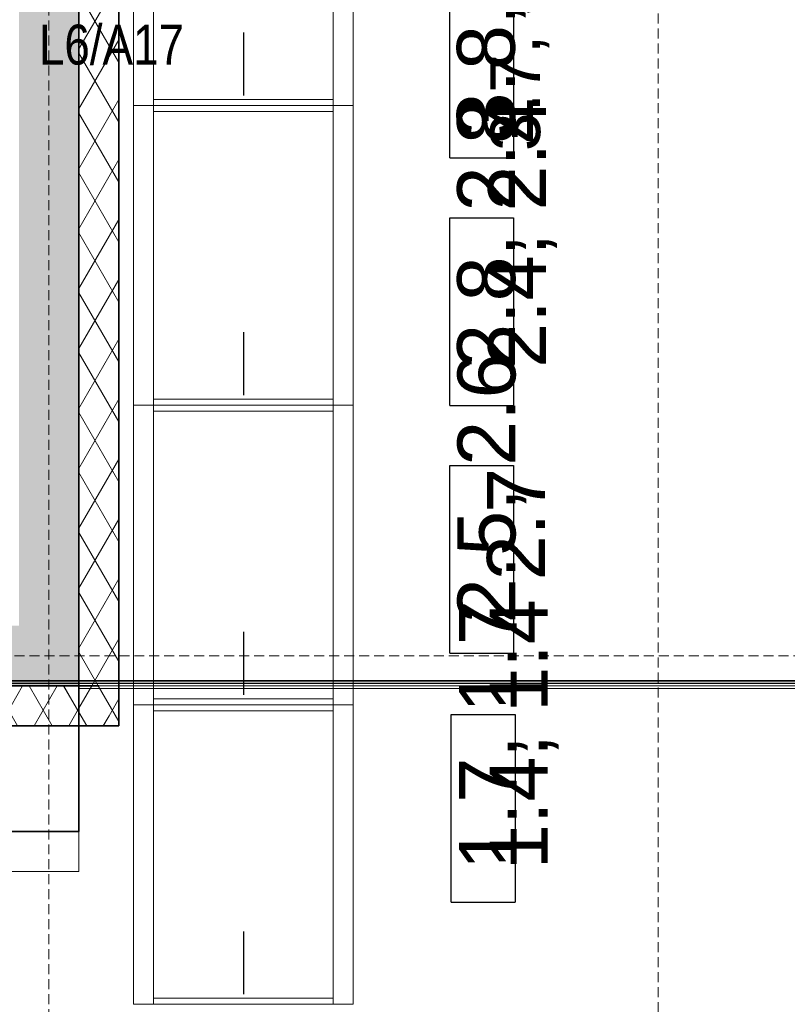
# Model space of a CAD drawing. Header units: millimetres. Extents: x 42175 to 97175, y 10092 to 468192.
# Tile 167 of 235: x 73224 to 77066, y 23614 to 28544. Entities that reach past the tile are written whole.
import ezdxf
from ezdxf.enums import TextEntityAlignment as Align

# ---------------------------------------------------------------- set-up
doc = ezdxf.new("R2010")
doc.units = ezdxf.units.MM
doc.linetypes.add('DASHED', pattern=[0.75, 0.5, -0.25])
doc.layers.add('!!!opis SSP', color=1, linetype='Continuous', lineweight=18)
for name, color, linetype in [('#klimartzacja', 8, 'Continuous'), ('#Przebicia', 8, 'Continuous'), ('- A - ocieplenie', 8, 'Continuous'), ('FLUID-N1', 8, 'Continuous'), ('FLUID-N1-150-ARRDU', 8, 'Continuous'), ('FLUID-N1-INS', 8, 'Continuous'), ('Konstrukcja - Dach', 8, 'Continuous'), ('Konstrukcja - Siatka mod', 8, 'Continuous'), ('Konstrukcja - Stropy', 8, 'Continuous'), ('Konstrukcja - Ściany zewnętrzne', 8, 'Continuous')]:
    doc.layers.add(name, color=color, linetype=linetype)
doc.styles.get("Standard").update_dxf_attribs({"font": 'ARIALN.TTF'})
doc.styles.add('STYL_AUTOMATYCZNY_1', font='ARIALN.TTF')
pattern_1 = [(60, (-175208.59, 306786.62), (-129.90381, 75), []), (120, (-175208.59, 306786.62), (129.90381, 75), [])]
pattern_2 = [(60, (-175208.28, 306786.62), (-129.90381, 75), []), (120, (-175208.28, 306786.62), (129.90381, 75), [])]

msp = doc.modelspace()

# ---------------------------------------------------------------- hatches: boundary and pattern name
at = {"layer": '- A - ocieplenie', "linetype": 'Continuous', "lineweight": 13}
h = msp.add_hatch(dxfattribs=at)
h.set_pattern_fill('Izolacja_miękka_0007', color=8, style=0, pattern_type=2)
h.set_pattern_definition(pattern_1)
h.paths.add_polyline_path([(73720, 25208.9), (73720, 30458.9), (73520, 30458.9), (73520, 25208.9)])
at = {"layer": '- A - ocieplenie', "linetype": 'Continuous', "lineweight": 13, "ltscale": 100}
h = msp.add_hatch(dxfattribs=at)
h.set_pattern_fill('Izolacja_miękka_0007_0007', color=8, style=0, pattern_type=2)
h.set_pattern_definition(pattern_2)
h.paths.add_polyline_path([(73720.3, 25208.9), (73720.3, 30251.3), (73520.3, 30251.3), (73520.3, 25208.9)])
at = {"layer": '- A - ocieplenie', "linetype": 'Continuous', "lineweight": 13}
h = msp.add_hatch(dxfattribs=at)
h.set_pattern_fill('Izolacja_miękka_0007', color=8, style=0, pattern_type=2)
h.set_pattern_definition(pattern_1)
h.paths.add_polyline_path([(71160.2, 25008.9), (73520, 25008.9), (73520, 25208.9), (71160.2, 25208.9)])
at = {"layer": '- A - ocieplenie', "linetype": 'Continuous', "lineweight": 13, "ltscale": 100}
h = msp.add_hatch(dxfattribs=at)
h.set_pattern_fill('Izolacja_miękka_0007_0007', color=8, style=0, pattern_type=2)
h.set_pattern_definition(pattern_2)
h.paths.add_polyline_path([(71160.5, 25008.9), (73520.3, 25008.9), (73520.3, 25208.9), (71160.5, 25208.9)])
at = {"layer": '- A - ocieplenie', "linetype": 'Continuous', "lineweight": 13}
h = msp.add_hatch(dxfattribs=at)
h.set_pattern_fill('Izolacja_miękka_0007', color=8, style=0, pattern_type=2)
h.set_pattern_definition(pattern_1)
h.paths.add_polyline_path([(73720, 25208.9), (73520, 25208.9), (73720, 25008.9)])
h = msp.add_hatch(dxfattribs=at)
h.set_pattern_fill('Izolacja_miękka_0007', color=8, style=0, pattern_type=2)
h.set_pattern_definition(pattern_1)
h.paths.add_polyline_path([(73520, 25208.9), (73520, 25008.9), (73720, 25008.9)])
at = {"layer": '- A - ocieplenie', "linetype": 'Continuous', "lineweight": 13, "ltscale": 100}
h = msp.add_hatch(dxfattribs=at)
h.set_pattern_fill('Izolacja_miękka_0007_0007', color=8, style=0, pattern_type=2)
h.set_pattern_definition(pattern_2)
h.paths.add_polyline_path([(73720.3, 25208.9), (73520.3, 25208.9), (73720.3, 25008.9)])
h = msp.add_hatch(dxfattribs=at)
h.set_pattern_fill('Izolacja_miękka_0007_0007', color=8, style=0, pattern_type=2)
h.set_pattern_definition(pattern_2)
h.paths.add_polyline_path([(73520.3, 25208.9), (73520.3, 25008.9), (73720.3, 25008.9)])
at = {"layer": 'Konstrukcja - Ściany zewnętrzne', "linetype": 'Continuous', "lineweight": 13}
for points in [[(73220, 30458.9), (73220, 25508.9), (73520, 25508.9), (73520, 30458.9)], [(73520, 25508.9), (71160.2, 25508.9), (71160.2, 25208.9), (73520, 25208.9)]]:
    msp.add_hatch(color=8, dxfattribs=at).paths.add_polyline_path(points)

# ---------------------------------------------------------------- linework, layer by layer
at = {"layer": '#klimartzacja', "color": 8, "linetype": 'Continuous', "lineweight": 25, "ltscale": 100}
for p, q in [((75376.1, 27851.3), (75376.1, 28791.3)), ((75696.1, 28791.3), (75696.1, 27851.3)), ((75376.1, 27851.3), (75696.1, 27851.3)), ((75376.1, 26611.3), (75376.1, 27551.3)), ((75376.1, 27551.3), (75696.1, 27551.3)), ((75696.1, 27551.3), (75696.1, 26611.3)), ((75376.1, 26611.3), (75696.1, 26611.3)), ((75376.1, 25371.3), (75376.1, 26311.3)), ((75376.1, 26311.3), (75696.1, 26311.3)), ((75696.1, 26311.3), (75696.1, 25371.3)), ((75376.1, 25371.3), (75696.1, 25371.3)), ((75383.3, 24124.5), (75383.3, 25064.5)), ((75383.3, 25064.5), (75703.3, 25064.5)), ((75703.3, 25064.5), (75703.3, 24124.5)), ((75383.3, 24124.5), (75703.3, 24124.5))]:
    msp.add_line(p, q, dxfattribs=at)
at = {"layer": '#Przebicia', "color": 8, "linetype": 'Continuous', "lineweight": 35, "ltscale": 100}
for p, q in [((73620, 25208.9), (73420, 25208.9)), ((73520, 24479), (73520, 25208.9)), ((69715.9, 24479), (73520, 24479))]:
    msp.add_line(p, q, dxfattribs=at)
at = {"layer": '- A - ocieplenie', "color": 8, "linetype": 'Continuous', "lineweight": 35, "ltscale": 100, "flags": 128}
for points in [[(73520, 30458.9), (73520, 25208.9)], [(73720, 25208.9), (73720, 30458.9)], [(73520, 25208.9), (71160.2, 25208.9)], [(73720, 25008.9), (73720, 25208.9)], [(71160.2, 25008.9), (73720, 25008.9)]]:
    msp.add_lwpolyline(points, dxfattribs=at)
at = {"layer": '- A - ocieplenie', "color": 8, "linetype": 'Continuous', "lineweight": 13, "ltscale": 100, "flags": 128}
for points in [[(73520.3, 30451.3), (73520.3, 25208.9)], [(73720.3, 25208.9), (73720.3, 30251.3)], [(73520.3, 25208.9), (71160.5, 25208.9)], [(73720.3, 25008.9), (73720.3, 25208.9)], [(71160.5, 25008.9), (73720.3, 25008.9)]]:
    msp.add_lwpolyline(points, dxfattribs=at)
at = {"layer": 'FLUID-N1', "color": 8, "linetype": 'Continuous', "lineweight": 13, "ltscale": 100}
for p, q in [((73893.6, 28849.8), (73893.6, 28113.8)), ((74793.6, 28113.8), (74793.6, 28849.8)), ((73893.6, 28113.8), (73893.6, 26613.8)), ((74793.6, 26613.8), (74793.6, 28113.8)), ((73893.6, 26613.8), (73893.6, 25113.8)), ((74793.6, 25113.8), (74793.6, 26613.8)), ((73893.6, 25113.8), (73893.6, 23613.8)), ((74793.6, 23613.8), (74793.6, 25113.8))]:
    msp.add_line(p, q, dxfattribs=at)
at = {"layer": 'FLUID-N1', "color": 8, "linetype": 'Continuous', "lineweight": 18, "ltscale": 100}
for p, q in [((73893.6, 28143.8), (74793.6, 28143.8)), ((73893.6, 28083.8), (74793.6, 28083.8)), ((73893.6, 26643.8), (74793.6, 26643.8)), ((73893.6, 26583.8), (74793.6, 26583.8)), ((73893.6, 25143.8), (74793.6, 25143.8)), ((73893.6, 25083.8), (74793.6, 25083.8)), ((73893.6, 23643.8), (74793.6, 23643.8))]:
    msp.add_line(p, q, dxfattribs=at)
at = {"layer": 'FLUID-N1-150-ARRDU', "color": 8, "linetype": 'Continuous', "lineweight": 25, "ltscale": 100, "flags": 128}
for points in [[(74343.6, 28478.8), (74343.6, 28163.8)], [(74343.6, 26978.8), (74343.6, 26663.8)], [(74343.6, 25478.8), (74343.6, 25163.8)], [(74343.6, 23978.8), (74343.6, 23663.8)]]:
    msp.add_lwpolyline(points, dxfattribs=at)
at = {"layer": 'FLUID-N1-INS', "color": 8, "linetype": 'Continuous', "lineweight": 13, "ltscale": 100}
for p, q in [((73793.6, 28113.8), (73793.6, 28849.8)), ((74893.6, 28849.8), (74893.6, 28113.8)), ((74893.6, 28113.8), (73793.6, 28113.8)), ((74893.6, 28113.8), (73793.6, 28113.8)), ((73793.6, 26613.8), (73793.6, 28113.8)), ((74893.6, 28113.8), (74893.6, 26613.8)), ((74893.6, 26613.8), (73793.6, 26613.8)), ((73793.6, 25113.8), (73793.6, 26613.8)), ((74893.6, 26613.8), (73793.6, 26613.8)), ((74893.6, 26613.8), (74893.6, 25113.8)), ((74893.6, 25113.8), (73793.6, 25113.8)), ((73793.6, 23613.8), (73793.6, 25113.8)), ((74893.6, 25113.8), (73793.6, 25113.8)), ((74893.6, 25113.8), (74893.6, 23613.8)), ((74893.6, 23613.8), (73793.6, 23613.8))]:
    msp.add_line(p, q, dxfattribs=at)
at = {"layer": 'Konstrukcja - Dach', "color": 8, "linetype": 'Continuous', "lineweight": 13, "ltscale": 100, "flags": 128}
for points in [[(73520, 25208.9), (73520, 30451.3)], [(73520, 25208.9), (73520, 30451.3)], [(73520.3, 25208.9), (73520.3, 30451.3)], [(73520.3, 25208.9), (73520.3, 30451.3)], [(69704.5, 25222.5), (82160, 25222.5)], [(69704.5, 25208.9), (82160, 25208.9)], [(69704.8, 25222.5), (82160.3, 25222.5)], [(69704.8, 25208.9), (82160.3, 25208.9)], [(69712.1, 25234.7), (82160, 25234.7)], [(69712.1, 25220.2), (82160, 25220.2)], [(69712.5, 25231.5), (82160.3, 25231.5)], [(69712.5, 25220.2), (82160.3, 25220.2)], [(82160, 25208.9), (73520, 25208.9)], [(73520, 25208.9), (73520, 25195.3)], [(82160, 25208.9), (73520, 25208.9)], [(73520, 25208.9), (73520, 25195.3)], [(82160, 25195.3), (73520, 25195.3)], [(82160, 25195.3), (73520, 25195.3)], [(82160.3, 25208.9), (73520.3, 25208.9)], [(73520.3, 25208.9), (73520.3, 25195.3)], [(82160.3, 25208.9), (73520.3, 25208.9)], [(73520.3, 25208.9), (73520.3, 25195.3)], [(82160.3, 25195.3), (73520.3, 25195.3)], [(82160.3, 25195.3), (73520.3, 25195.3)]]:
    msp.add_lwpolyline(points, dxfattribs=at)
at = {"layer": 'Konstrukcja - Siatka mod', "color": 8, "linetype": 'DASHED', "lineweight": 13, "ltscale": 100}
for p, q in [((73370, 33564.8), (73370, 16600)), ((76420, 16600), (76420, 33564.8)), ((53022.5, 25358.9), (82467, 25358.9))]:
    msp.add_line(p, q, dxfattribs=at)
at = {"layer": 'Konstrukcja - Stropy', "color": 8, "linetype": 'Continuous', "lineweight": 13, "ltscale": 100, "flags": 128}
for points in [[(67140.3, 30958.9), (67140.3, 27520.5), (66257.1, 27520.5), (66257.1, 24479), (69704.8, 24479), (69704.8, 25220.2), (73720.3, 25220.2), (73720.3, 30958.9)], [(67140.3, 30758.9), (67140.3, 27524.9), (66241.5, 27524.9), (66241.5, 24279), (73520.3, 24279), (73520.3, 30758.9)]]:
    msp.add_lwpolyline(points, close=True, dxfattribs=at)
at = {"layer": 'Konstrukcja - Ściany zewnętrzne', "color": 8, "linetype": 'Continuous', "lineweight": 35, "ltscale": 100, "flags": 128}
for points in [[(73520, 25508.9), (73520, 30758.9)], [(73520, 25508.9), (73520, 25208.9)], [(71160.2, 25208.9), (73520, 25208.9)]]:
    msp.add_lwpolyline(points, dxfattribs=at)
at = {"layer": 'Konstrukcja - Ściany zewnętrzne', "color": 8, "linetype": 'Continuous', "lineweight": 13, "ltscale": 100, "flags": 128}
for points in [[(73520.3, 25508.9), (73520.3, 30758.9)], [(73520.3, 25508.9), (73520.3, 25208.9)], [(71160.5, 25208.9), (73520.3, 25208.9)]]:
    msp.add_lwpolyline(points, dxfattribs=at)

# ---------------------------------------------------------------- texts
at = {"layer": '!!!opis SSP'}
msp.add_text('L6/A17', height=200, dxfattribs=at).set_placement((73682.9, 28418.9), align=Align.MIDDLE_CENTER)
at = {"layer": '#klimartzacja', "color": 8, "linetype": 'Continuous', "lineweight": 35, "attachment_point": 7, "rotation": 90, "style": 'STYL_AUTOMATYCZNY_1'}
for s, insert, char_height in [('\\A1;{\\pql;\\fArial|b0|i0|c238|p0;\\W1.000000;3.7, 3.6, 3,6}', (75875.4, 27885.5), 250), ('\\A1;{\\pql;\\fArial|b0|i0|c238|p0;\\W1.000000;3.8, 3.8}', (75756.1, 27954.1), 290), ('\\A1;{\\pql;\\fArial|b0|i0|c238|p0;\\W1.000000;2.8, 2.8}', (75757.5, 26795.3), 290), ('\\A1;{\\pql;\\fArial|b0|i0|c238|p0;\\W1.000000;2.4, 2.4}', (75912.4, 26800.5), 290), ('\\A1;{\\pql;\\fArial|b0|i0|c238|p0;\\W1.000000;2.5, 2.6}', (75759, 25521.7), 290), ('\\A1;{\\pql;\\fArial|b0|i0|c238|p0;\\W1.000000;2.7}', (75852.8, 25736.9), 290), ('\\A1;{\\pql;\\fArial|b0|i0|c238|p0;\\W1.000000;1.7, 1.7}', (75766, 24285.4), 290), ('\\A1;{\\pql;\\fArial|b0|i0|c238|p0;\\W1.000000;1.4, 1.4}', (75920.9, 24290.6), 290)]:
    msp.add_mtext(s, dxfattribs=dict(at, insert=insert, char_height=char_height))

doc.saveas('drawing.dxf')
